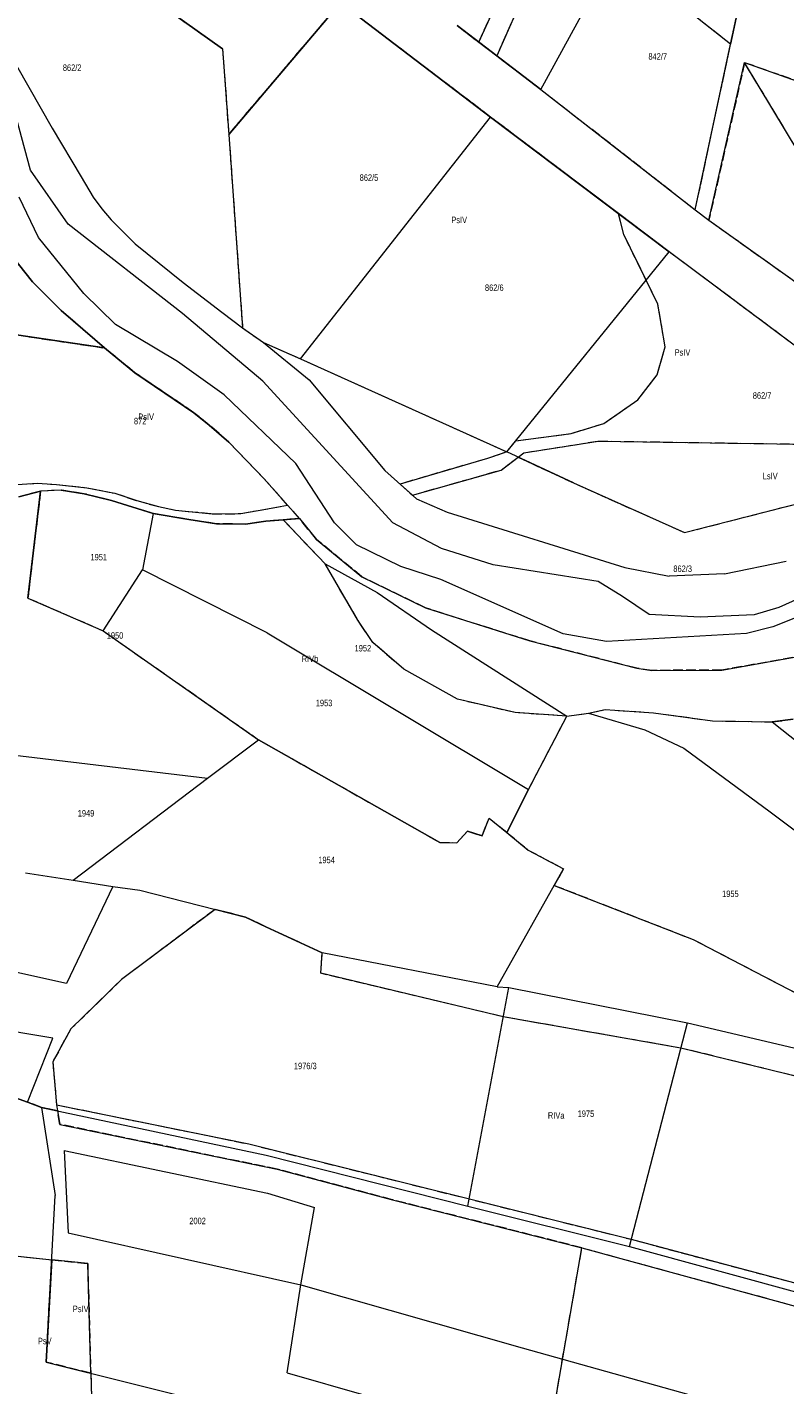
# Model space of a CAD drawing. Header units: metres. Extents: x 7496145 to 7500200, y 5498500 to 5502080.
# Tile 159 of 202: x 7499240 to 7499415, y 5499996 to 5500310. Entities that reach past the tile are written whole.
import ezdxf
from ezdxf.enums import TextEntityAlignment as Align

# ---------------------------------------------------------------- set-up
doc = ezdxf.new("R2010")
doc.units = ezdxf.units.M
doc.header["$MEASUREMENT"] = 0
for name, pattern in [('2.25_0.75', [3, 2.25, -0.75]), ('219-1000', [0]), ('egug-1000', [0])]:
    doc.linetypes.add(name, pattern=pattern)
for name, color, linetype in [('209-oznaczenie konturu klasyfikacyjnego', 7, 'CONTINUOUS'), ('211-numer działki ewidencyjnej', 7, 'CONTINUOUS'), ('217-kontur klasyfikacyjny', 7, 'CONTINUOUS'), ('218-kontur użytku gruntowego', 7, 'CONTINUOUS'), ('219-działka ewidencyjna', 7, 'CONTINUOUS')]:
    doc.layers.add(name, color=color, linetype=linetype)
doc.styles.get("Standard").update_dxf_attribs({"font": 'Working1250', "width": 0.75})

msp = doc.modelspace()

# ---------------------------------------------------------------- linework, layer by layer
at = {"layer": '217-kontur klasyfikacyjny', "color": 3, "linetype": '2.25_0.75', "lineweight": 18, "flags": 128}
for points in [[(7499208.57, 5500359.47), (7499285.04, 5500305.16)], [(7499402.54, 5500306.22), (7499356.41, 5500342.63)], [(7499344.32, 5500306.71), (7499356.71, 5500333.8)], [(7499402.54, 5500306.22), (7499408.39, 5500333.62)], [(7499355.47, 5500319.45), (7499348.49, 5500303.53)], [(7499286.51, 5500285.37), (7499312.31, 5500315.76)], [(7499347, 5500289.39), (7499312.31, 5500315.76)], [(7499339.32, 5500310.52), (7499344.32, 5500306.71)], [(7499394.37, 5500267.95), (7499402.54, 5500306.22)], [(7499285.04, 5500305.16), (7499286.51, 5500285.37)], [(7499348.49, 5500303.53), (7499358.68, 5500295.76)], [(7499405.78, 5500301.97), (7499397.53, 5500265.51)], [(7499450.45, 5500227.85), (7499405.78, 5500301.97)], [(7499427.76, 5500294.2), (7499405.78, 5500301.97)], [(7499358.68, 5500295.76), (7499394.37, 5500267.95)], [(7499376.59, 5500267.07), (7499347, 5500289.39)], [(7499286.51, 5500285.37), (7499289.68, 5500240.61)], [(7499377.84, 5500262.22), (7499376.59, 5500267.07)], [(7499388.36, 5500258.19), (7499376.59, 5500267.07)], [(7499397.53, 5500265.51), (7499450.45, 5500227.85)], [(7499385.71, 5500246.15), (7499377.84, 5500262.22)], [(7499241.1, 5500251.31), (7499234.93, 5500259.07)], [(7499441, 5500218.92), (7499388.36, 5500258.19)], [(7499247.77, 5500244.62), (7499241.1, 5500251.31)], [(7499387.42, 5500236.27), (7499385.71, 5500246.15)], [(7499257.79, 5500235.99), (7499247.77, 5500244.62)], [(7499289.68, 5500240.61), (7499294.55, 5500237.23)], [(7499237.38, 5500239.01), (7499257.79, 5500235.99)], [(7499294.55, 5500237.23), (7499303.11, 5500233.48)], [(7499264.79, 5500230.27), (7499257.79, 5500235.99)], [(7499303.11, 5500233.48), (7499350.77, 5500211.94)], [(7499385.58, 5500229.81), (7499387.42, 5500236.27)], [(7499278.44, 5500221.02), (7499264.79, 5500230.27)], [(7499381.1, 5500224.01), (7499385.58, 5500229.81)], [(7499373.19, 5500218.55), (7499381.1, 5500224.01)], [(7499281.96, 5500218.16), (7499278.44, 5500221.02)], [(7499286.54, 5500214.24), (7499281.96, 5500218.16)], [(7499365.67, 5500216.2), (7499373.19, 5500218.55)], [(7499352.87, 5500214.53), (7499365.67, 5500216.2)], [(7499294.63, 5500205.82), (7499286.54, 5500214.24)], [(7499350.77, 5500211.94), (7499346.35, 5500210.47)], [(7499350.77, 5500211.94), (7499352.87, 5500214.53)], [(7499353.39, 5500210.73), (7499354.75, 5500211.76)], [(7499354.75, 5500211.76), (7499371.92, 5500214.47)], [(7499371.92, 5500214.47), (7499444.36, 5500213.36)], [(7499391.89, 5500193.3), (7499464.56, 5500211.9)], [(7499346.35, 5500210.47), (7499326.1, 5500204.51)], [(7499349.47, 5500207.77), (7499353.39, 5500210.73)], [(7499353.39, 5500210.73), (7499366.18, 5500204.81)], [(7499300.1, 5500199.63), (7499294.63, 5500205.82)], [(7499328.96, 5500201.96), (7499349.47, 5500207.77)], [(7499237.55, 5500204.4), (7499242.29, 5500204.73)], [(7499242.97, 5500202.88), (7499237.94, 5500201.57)], [(7499242.97, 5500202.88), (7499240.05, 5500178.17)], [(7499242.29, 5500204.73), (7499246.68, 5500204.41)], [(7499247.76, 5500203.13), (7499242.97, 5500202.88)], [(7499246.68, 5500204.41), (7499253.65, 5500203.66)], [(7499253.08, 5500202.29), (7499247.76, 5500203.13)], [(7499259.41, 5500200.69), (7499253.08, 5500202.29)], [(7499253.65, 5500203.66), (7499260.14, 5500202.4)], [(7499260.14, 5500202.4), (7499265.22, 5500200.7)], [(7499326.1, 5500204.51), (7499328.96, 5500201.96)], [(7499366.18, 5500204.81), (7499391.89, 5500193.3)], [(7499268.98, 5500197.72), (7499259.41, 5500200.69)], [(7499265.22, 5500200.7), (7499270.23, 5500199.31)], [(7499270.23, 5500199.31), (7499274.15, 5500198.51)], [(7499293.31, 5500198.43), (7499300.1, 5500199.63)], [(7499302.86, 5500196.56), (7499300.1, 5500199.63)], [(7499277.25, 5500196.3), (7499268.98, 5500197.72)], [(7499274.15, 5500198.51), (7499282.68, 5500197.66)], [(7499283.63, 5500195.35), (7499277.25, 5500196.3)], [(7499282.68, 5500197.66), (7499289.25, 5500197.68)], [(7499289.25, 5500197.68), (7499293.31, 5500198.43)], [(7499295.1, 5500195.97), (7499290.37, 5500195.25)], [(7499299.1, 5500196.27), (7499295.1, 5500195.97)], [(7499302.86, 5500196.56), (7499299.1, 5500196.27)], [(7499308.77, 5500186.05), (7499299.1, 5500196.27)], [(7499306.78, 5500191.71), (7499302.86, 5500196.56)], [(7499290.37, 5500195.25), (7499283.63, 5500195.35)], [(7499317.29, 5500183.07), (7499306.78, 5500191.71)], [(7499316.36, 5500173.04), (7499308.77, 5500186.05)], [(7499331.97, 5500175.88), (7499317.29, 5500183.07)], [(7499240.05, 5500178.17), (7499257.43, 5500170.6)], [(7499356.11, 5500168.26), (7499331.97, 5500175.88)], [(7499319.8, 5500167.87), (7499316.36, 5500173.04)], [(7499257.43, 5500170.6), (7499293.39, 5500145.42)], [(7499326.98, 5500161.73), (7499319.8, 5500167.87)], [(7499380.84, 5500161.93), (7499356.11, 5500168.26)], [(7499419.88, 5500164.94), (7499400.53, 5500161.51)], [(7499339.39, 5500154.76), (7499326.98, 5500161.73)], [(7499384.35, 5500161.44), (7499380.84, 5500161.93)], [(7499400.53, 5500161.51), (7499384.35, 5500161.44)], [(7499352.75, 5500151.67), (7499339.39, 5500154.76)], [(7499369.69, 5500151.54), (7499373.55, 5500152.39)], [(7499373.55, 5500152.39), (7499384.75, 5500151.66)], [(7499364.69, 5500150.88), (7499352.75, 5500151.67)], [(7499355.81, 5500133.92), (7499364.69, 5500150.88)], [(7499364.69, 5500150.88), (7499369.69, 5500151.54)], [(7499384.75, 5500151.66), (7499398.39, 5500149.78)], [(7499398.39, 5500149.78), (7499412.12, 5500149.53)], [(7499412.12, 5500149.53), (7499416.97, 5500150.14)], [(7499293.39, 5500145.42), (7499335.31, 5500121.64)], [(7499350.83, 5500123.98), (7499355.81, 5500133.92)], [(7499345.07, 5500123.15), (7499346.68, 5500127.26)], [(7499346.68, 5500127.26), (7499350.83, 5500123.98)], [(7499339.27, 5500121.6), (7499341.69, 5500124.3)], [(7499341.69, 5500124.3), (7499345.07, 5500123.15)], [(7499350.83, 5500123.98), (7499355.76, 5500119.91)], [(7499335.31, 5500121.64), (7499339.27, 5500121.6)], [(7499355.76, 5500119.91), (7499363.91, 5500115.52)], [(7499363.91, 5500115.52), (7499361.78, 5500111.74)], [(7499361.78, 5500111.74), (7499393.86, 5500099.23)], [(7499283.33, 5500106.19), (7499261.72, 5500089.98)], [(7499290.4, 5500104.39), (7499283.33, 5500106.19)], [(7499295.06, 5500102.14), (7499290.4, 5500104.39)], [(7499308.11, 5500096.14), (7499295.06, 5500102.14)], [(7499393.86, 5500099.23), (7499421.1, 5500085.02)], [(7499307.76, 5500091.4), (7499308.11, 5500096.14)], [(7499261.72, 5500089.98), (7499250, 5500078.53)], [(7499349.96, 5500081.32), (7499307.76, 5500091.4)], [(7499391.03, 5500074.12), (7499349.96, 5500081.32)], [(7499250, 5500078.53), (7499245.79, 5500070.94)], [(7499450.96, 5500059.44), (7499391.03, 5500074.12)], [(7499245.79, 5500070.94), (7499246.69, 5500061)], [(7499239.94, 5500061.63), (7499228.12, 5500065.83)], [(7499243.19, 5500060.39), (7499239.94, 5500061.63)], [(7499246.69, 5500061), (7499291.1, 5500051.95)], [(7499246.69, 5500061), (7499246.92, 5500059.6)], [(7499246.92, 5500059.6), (7499243.19, 5500060.39)], [(7499247.42, 5500056.48), (7499246.92, 5500059.6)], [(7499297.7, 5500046.12), (7499247.42, 5500056.48)], [(7499291.1, 5500051.95), (7499379.58, 5500029.9)], [(7499324.36, 5500039.03), (7499297.7, 5500046.12)], [(7499368.14, 5500027.95), (7499324.36, 5500039.03)], [(7499379.58, 5500029.9), (7499463.91, 5500007.39)], [(7499227.79, 5500027.07), (7499245.56, 5500025.18)], [(7499350.76, 5499927.52), (7499368.14, 5500027.95)], [(7499368.14, 5500027.95), (7499482.6, 5499996.67)], [(7499244.27, 5500001.51), (7499245.56, 5500025.18)], [(7499245.56, 5500025.18), (7499253.87, 5500024.29)], [(7499253.87, 5500024.29), (7499254.6, 5499998.94)], [(7499254.6, 5499998.94), (7499244.27, 5500001.51)], [(7499254.6, 5499998.94), (7499255.09, 5499982.18)]]:
    msp.add_lwpolyline(points, dxfattribs=at)
at = {"layer": '218-kontur użytku gruntowego', "color": 3, "linetype": 'egug-1000', "lineweight": 18, "flags": 128}
for points in [[(7499208.57, 5500359.47), (7499285.04, 5500305.16)], [(7499402.54, 5500306.22), (7499356.41, 5500342.63)], [(7499344.32, 5500306.71), (7499356.71, 5500333.8)], [(7499408.39, 5500333.62), (7499402.54, 5500306.22)], [(7499355.47, 5500319.45), (7499348.49, 5500303.53)], [(7499312.31, 5500315.76), (7499286.51, 5500285.37)], [(7499347, 5500289.39), (7499312.31, 5500315.76)], [(7499339.32, 5500310.52), (7499344.32, 5500306.71)], [(7499344.32, 5500306.71), (7499348.49, 5500303.53)], [(7499394.37, 5500267.95), (7499402.54, 5500306.22)], [(7499285.04, 5500305.16), (7499286.51, 5500285.37)], [(7499348.49, 5500303.53), (7499358.68, 5500295.76)], [(7499397.53, 5500265.51), (7499405.78, 5500301.97)], [(7499405.78, 5500301.97), (7499427.76, 5500294.2)], [(7499450.45, 5500227.85), (7499405.78, 5500301.97)], [(7499240.63, 5500277.08), (7499236.2, 5500293.66)], [(7499358.68, 5500295.76), (7499394.37, 5500267.95)], [(7499376.59, 5500267.07), (7499347, 5500289.39)], [(7499286.51, 5500285.37), (7499289.68, 5500240.61)], [(7499249.39, 5500264.59), (7499240.63, 5500277.08)], [(7499242.47, 5500261.52), (7499238.01, 5500270.85)], [(7499377.84, 5500262.22), (7499376.59, 5500267.07)], [(7499388.36, 5500258.19), (7499376.59, 5500267.07)], [(7499394.37, 5500267.95), (7499397.53, 5500265.51)], [(7499397.53, 5500265.51), (7499450.45, 5500227.85)], [(7499275.8, 5500243.99), (7499249.39, 5500264.59)], [(7499385.71, 5500246.15), (7499377.84, 5500262.22)], [(7499241.1, 5500251.31), (7499234.93, 5500259.07)], [(7499252.95, 5500248.62), (7499242.47, 5500261.52)], [(7499441, 5500218.92), (7499388.36, 5500258.19)], [(7499247.77, 5500244.62), (7499241.1, 5500251.31)], [(7499260.27, 5500241.38), (7499252.95, 5500248.62)], [(7499387.42, 5500236.27), (7499385.71, 5500246.15)], [(7499257.79, 5500235.99), (7499247.77, 5500244.62)], [(7499294.34, 5500228.32), (7499275.8, 5500243.99)], [(7499274.61, 5500232.89), (7499260.27, 5500241.38)], [(7499289.68, 5500240.61), (7499294.55, 5500237.23)], [(7499257.79, 5500235.99), (7499237.38, 5500239.01)], [(7499294.55, 5500237.23), (7499303.11, 5500233.48)], [(7499264.79, 5500230.27), (7499257.79, 5500235.99)], [(7499303.11, 5500233.48), (7499350.77, 5500211.94)], [(7499385.58, 5500229.81), (7499387.42, 5500236.27)], [(7499285.41, 5500225.16), (7499274.61, 5500232.89)], [(7499278.44, 5500221.02), (7499264.79, 5500230.27)], [(7499324.4, 5500195.55), (7499294.34, 5500228.32)], [(7499381.1, 5500224.01), (7499385.58, 5500229.81)], [(7499301.97, 5500209.24), (7499285.41, 5500225.16)], [(7499373.19, 5500218.55), (7499381.1, 5500224.01)], [(7499281.96, 5500218.16), (7499278.44, 5500221.02)], [(7499286.54, 5500214.24), (7499281.96, 5500218.16)], [(7499365.67, 5500216.2), (7499373.19, 5500218.55)], [(7499352.87, 5500214.53), (7499365.67, 5500216.2)], [(7499294.63, 5500205.82), (7499286.54, 5500214.24)], [(7499350.77, 5500211.94), (7499346.35, 5500210.47)], [(7499350.77, 5500211.94), (7499352.87, 5500214.53)], [(7499353.39, 5500210.73), (7499354.75, 5500211.76)], [(7499354.75, 5500211.76), (7499371.92, 5500214.47)], [(7499371.92, 5500214.47), (7499444.36, 5500213.36)], [(7499391.89, 5500193.3), (7499464.56, 5500211.9)], [(7499310.94, 5500195.58), (7499301.97, 5500209.24)], [(7499346.35, 5500210.47), (7499326.1, 5500204.51)], [(7499349.47, 5500207.77), (7499353.39, 5500210.73)], [(7499353.39, 5500210.73), (7499366.18, 5500204.81)], [(7499300.1, 5500199.63), (7499294.63, 5500205.82)], [(7499328.96, 5500201.96), (7499349.47, 5500207.77)], [(7499237.55, 5500204.4), (7499242.29, 5500204.73)], [(7499242.97, 5500202.88), (7499237.94, 5500201.57)], [(7499242.97, 5500202.88), (7499240.05, 5500178.17)], [(7499242.29, 5500204.73), (7499246.68, 5500204.41)], [(7499247.76, 5500203.13), (7499242.97, 5500202.88)], [(7499246.68, 5500204.41), (7499253.65, 5500203.66)], [(7499253.08, 5500202.29), (7499247.76, 5500203.13)], [(7499259.41, 5500200.69), (7499253.08, 5500202.29)], [(7499253.65, 5500203.66), (7499260.14, 5500202.4)], [(7499260.14, 5500202.4), (7499265.22, 5500200.7)], [(7499326.1, 5500204.51), (7499328.96, 5500201.96)], [(7499366.18, 5500204.81), (7499391.89, 5500193.3)], [(7499268.98, 5500197.72), (7499259.41, 5500200.69)], [(7499265.22, 5500200.7), (7499270.23, 5500199.31)], [(7499270.23, 5500199.31), (7499274.15, 5500198.51)], [(7499293.31, 5500198.43), (7499300.1, 5500199.63)], [(7499300.1, 5500199.63), (7499302.86, 5500196.56)], [(7499277.25, 5500196.3), (7499268.98, 5500197.72)], [(7499274.15, 5500198.51), (7499282.68, 5500197.66)], [(7499283.63, 5500195.35), (7499277.25, 5500196.3)], [(7499282.68, 5500197.66), (7499289.25, 5500197.68)], [(7499289.25, 5500197.68), (7499293.31, 5500198.43)], [(7499295.1, 5500195.97), (7499290.37, 5500195.25)], [(7499299.1, 5500196.27), (7499295.1, 5500195.97)], [(7499302.86, 5500196.56), (7499299.1, 5500196.27)], [(7499308.77, 5500186.05), (7499299.1, 5500196.27)], [(7499302.86, 5500196.56), (7499306.78, 5500191.71)], [(7499290.37, 5500195.25), (7499283.63, 5500195.35)], [(7499316.06, 5500190.5), (7499310.94, 5500195.58)], [(7499335.71, 5500189.62), (7499324.4, 5500195.55)], [(7499306.78, 5500191.71), (7499317.29, 5500183.07)], [(7499326.27, 5500185.47), (7499316.06, 5500190.5)], [(7499347.64, 5500185.82), (7499335.71, 5500189.62)], [(7499316.36, 5500173.04), (7499308.77, 5500186.05)], [(7499335.52, 5500182.48), (7499326.27, 5500185.47)], [(7499371.92, 5500181.96), (7499347.64, 5500185.82)], [(7499436.7, 5500186.29), (7499413.7, 5500175.98)], [(7499317.29, 5500183.07), (7499331.97, 5500175.88)], [(7499363.81, 5500169.86), (7499335.52, 5500182.48)], [(7499377.56, 5500178.54), (7499371.92, 5500181.96)], [(7499240.05, 5500178.17), (7499257.43, 5500170.6)], [(7499383.7, 5500174.4), (7499377.56, 5500178.54)], [(7499331.97, 5500175.88), (7499356.11, 5500168.26)], [(7499395.49, 5500173.71), (7499383.7, 5500174.4)], [(7499407.98, 5500174.26), (7499395.49, 5500173.71)], [(7499413.7, 5500175.98), (7499407.98, 5500174.26)], [(7499424.08, 5500176.19), (7499412.28, 5500171.5)], [(7499319.8, 5500167.87), (7499316.36, 5500173.04)], [(7499412.28, 5500171.5), (7499406.2, 5500169.98)], [(7499257.43, 5500170.6), (7499293.39, 5500145.42)], [(7499326.98, 5500161.73), (7499319.8, 5500167.87)], [(7499356.11, 5500168.26), (7499380.84, 5500161.93)], [(7499373.81, 5500168.13), (7499363.81, 5500169.86)], [(7499406.2, 5500169.98), (7499373.81, 5500168.13)], [(7499400.53, 5500161.51), (7499419.88, 5500164.94)], [(7499339.39, 5500154.76), (7499326.98, 5500161.73)], [(7499380.84, 5500161.93), (7499384.35, 5500161.44)], [(7499384.35, 5500161.44), (7499400.53, 5500161.51)], [(7499352.75, 5500151.67), (7499339.39, 5500154.76)], [(7499369.69, 5500151.54), (7499373.55, 5500152.39)], [(7499373.55, 5500152.39), (7499384.75, 5500151.66)], [(7499364.69, 5500150.88), (7499352.75, 5500151.67)], [(7499355.81, 5500133.92), (7499364.69, 5500150.88)], [(7499364.69, 5500150.88), (7499369.69, 5500151.54)], [(7499384.75, 5500151.66), (7499398.39, 5500149.78)], [(7499398.39, 5500149.78), (7499412.12, 5500149.53)], [(7499412.12, 5500149.53), (7499416.97, 5500150.14)], [(7499293.39, 5500145.42), (7499335.31, 5500121.64)], [(7499350.83, 5500123.98), (7499355.81, 5500133.92)], [(7499345.07, 5500123.15), (7499346.68, 5500127.26)], [(7499346.68, 5500127.26), (7499350.83, 5500123.98)], [(7499339.27, 5500121.6), (7499341.69, 5500124.3)], [(7499341.69, 5500124.3), (7499345.07, 5500123.15)], [(7499350.83, 5500123.98), (7499355.76, 5500119.91)], [(7499335.31, 5500121.64), (7499339.27, 5500121.6)], [(7499355.76, 5500119.91), (7499363.91, 5500115.52)], [(7499363.91, 5500115.52), (7499361.78, 5500111.74)], [(7499361.78, 5500111.74), (7499393.86, 5500099.23)], [(7499283.33, 5500106.19), (7499261.72, 5500089.98)], [(7499290.4, 5500104.39), (7499283.33, 5500106.19)], [(7499295.06, 5500102.14), (7499290.4, 5500104.39)], [(7499308.11, 5500096.14), (7499295.06, 5500102.14)], [(7499393.86, 5500099.23), (7499421.1, 5500085.02)], [(7499307.76, 5500091.4), (7499308.11, 5500096.14)], [(7499261.72, 5500089.98), (7499250, 5500078.53)], [(7499349.96, 5500081.32), (7499307.76, 5500091.4)], [(7499391.03, 5500074.12), (7499349.96, 5500081.32)], [(7499250, 5500078.53), (7499245.79, 5500070.94)], [(7499450.96, 5500059.44), (7499391.03, 5500074.12)], [(7499245.79, 5500070.94), (7499246.69, 5500061)], [(7499239.94, 5500061.63), (7499228.12, 5500065.83)], [(7499243.19, 5500060.39), (7499239.94, 5500061.63)], [(7499246.69, 5500061), (7499291.1, 5500051.95)], [(7499246.69, 5500061), (7499246.92, 5500059.6)], [(7499246.92, 5500059.6), (7499243.19, 5500060.39)], [(7499246.92, 5500059.6), (7499247.42, 5500056.48)], [(7499247.42, 5500056.48), (7499297.7, 5500046.12)], [(7499291.1, 5500051.95), (7499379.58, 5500029.9)], [(7499297.7, 5500046.12), (7499324.36, 5500039.03)], [(7499324.36, 5500039.03), (7499368.14, 5500027.95)], [(7499379.58, 5500029.9), (7499463.91, 5500007.39)], [(7499227.79, 5500027.07), (7499245.56, 5500025.18)], [(7499350.76, 5499927.52), (7499368.14, 5500027.95)], [(7499368.14, 5500027.95), (7499482.6, 5499996.67)], [(7499245.56, 5500025.18), (7499244.27, 5500001.51)], [(7499253.87, 5500024.29), (7499245.56, 5500025.18)], [(7499254.6, 5499998.94), (7499253.87, 5500024.29)], [(7499244.27, 5500001.51), (7499254.6, 5499998.94)], [(7499254.6, 5499998.94), (7499255.09, 5499982.18)]]:
    msp.add_lwpolyline(points, dxfattribs=at)
at = {"layer": '219-działka ewidencyjna', "color": 3, "linetype": '219-1000', "lineweight": 18, "flags": 128}
for points in [[(7499285.04, 5500305.16), (7499208.57, 5500359.47)], [(7499358.68, 5500295.76), (7499383.04, 5500340.33)], [(7499394.37, 5500267.95), (7499408.39, 5500333.62)], [(7499286.51, 5500285.37), (7499312.31, 5500315.76)], [(7499312.31, 5500315.76), (7499347, 5500289.39)], [(7499358.68, 5500295.76), (7499339.32, 5500310.52)], [(7499234.84, 5500305.79), (7499245.67, 5500286.83)], [(7499285.04, 5500305.16), (7499286.51, 5500285.37)], [(7499397.53, 5500265.51), (7499405.78, 5500301.97)], [(7499405.78, 5500301.97), (7499467.53, 5500280.14)], [(7499358.68, 5500295.76), (7499394.37, 5500267.95)], [(7499245.67, 5500286.83), (7499252.33, 5500275.55)], [(7499303.11, 5500233.48), (7499347, 5500289.39)], [(7499347, 5500289.39), (7499388.36, 5500258.19)], [(7499286.51, 5500285.37), (7499289.68, 5500240.61)], [(7499252.33, 5500275.55), (7499255.12, 5500270.84)], [(7499255.12, 5500270.84), (7499257.15, 5500268.14)], [(7499257.15, 5500268.14), (7499259.27, 5500265.59)], [(7499259.27, 5500265.59), (7499264.87, 5500260.06)], [(7499394.37, 5500267.95), (7499397.53, 5500265.51)], [(7499397.53, 5500265.51), (7499450.45, 5500227.85)], [(7499234.93, 5500259.07), (7499241.1, 5500251.31)], [(7499264.87, 5500260.06), (7499275.99, 5500251.14)], [(7499350.77, 5500211.94), (7499388.36, 5500258.19)], [(7499441, 5500218.92), (7499388.36, 5500258.19)], [(7499241.1, 5500251.31), (7499247.77, 5500244.62)], [(7499275.99, 5500251.14), (7499284.91, 5500244.23)], [(7499247.77, 5500244.62), (7499257.79, 5500235.99)], [(7499284.91, 5500244.23), (7499289.68, 5500240.61)], [(7499289.68, 5500240.61), (7499294.55, 5500237.23)], [(7499237.38, 5500239.01), (7499257.79, 5500235.99)], [(7499294.55, 5500237.23), (7499305.06, 5500228.64)], [(7499294.55, 5500237.23), (7499303.11, 5500233.48)], [(7499257.79, 5500235.99), (7499264.79, 5500230.27)], [(7499303.11, 5500233.48), (7499350.77, 5500211.94)], [(7499264.79, 5500230.27), (7499278.44, 5500221.02)], [(7499305.06, 5500228.64), (7499322.55, 5500207.66)], [(7499278.44, 5500221.02), (7499281.96, 5500218.16)], [(7499281.96, 5500218.16), (7499286.54, 5500214.24)], [(7499286.54, 5500214.24), (7499294.63, 5500205.82)], [(7499366.18, 5500204.81), (7499350.77, 5500211.94)], [(7499391.89, 5500193.3), (7499464.56, 5500211.9)], [(7499294.63, 5500205.82), (7499300.1, 5500199.63)], [(7499322.55, 5500207.66), (7499329.94, 5500201.09)], [(7499237.55, 5500204.4), (7499242.29, 5500204.73)], [(7499237.94, 5500201.57), (7499242.97, 5500202.88)], [(7499240.05, 5500178.17), (7499242.97, 5500202.88)], [(7499242.29, 5500204.73), (7499246.68, 5500204.41)], [(7499247.76, 5500203.13), (7499242.97, 5500202.88)], [(7499246.68, 5500204.41), (7499253.65, 5500203.66)], [(7499247.76, 5500203.13), (7499253.08, 5500202.29)], [(7499253.08, 5500202.29), (7499259.41, 5500200.69)], [(7499253.65, 5500203.66), (7499260.14, 5500202.4)], [(7499260.14, 5500202.4), (7499265.22, 5500200.7)], [(7499366.18, 5500204.81), (7499391.89, 5500193.3)], [(7499259.41, 5500200.69), (7499268.98, 5500197.72)], [(7499265.22, 5500200.7), (7499270.23, 5500199.31)], [(7499270.23, 5500199.31), (7499274.15, 5500198.51)], [(7499293.31, 5500198.43), (7499300.1, 5500199.63)], [(7499302.86, 5500196.56), (7499300.1, 5500199.63)], [(7499329.94, 5500201.09), (7499336.98, 5500198)], [(7499268.98, 5500197.72), (7499266.51, 5500184.72)], [(7499268.98, 5500197.72), (7499277.25, 5500196.3)], [(7499274.15, 5500198.51), (7499282.68, 5500197.66)], [(7499277.25, 5500196.3), (7499283.63, 5500195.35)], [(7499282.68, 5500197.66), (7499289.25, 5500197.68)], [(7499289.25, 5500197.68), (7499293.31, 5500198.43)], [(7499290.37, 5500195.25), (7499295.1, 5500195.97)], [(7499295.1, 5500195.97), (7499299.1, 5500196.27)], [(7499299.1, 5500196.27), (7499302.86, 5500196.56)], [(7499299.1, 5500196.27), (7499308.77, 5500186.05)], [(7499302.86, 5500196.56), (7499306.78, 5500191.71)], [(7499336.98, 5500198), (7499378.12, 5500185.25)], [(7499283.63, 5500195.35), (7499290.37, 5500195.25)], [(7499306.78, 5500191.71), (7499317.29, 5500183.07)], [(7499401.12, 5500183.76), (7499415.41, 5500186.66)], [(7499257.43, 5500170.6), (7499266.51, 5500184.72)], [(7499295.36, 5500170.12), (7499266.51, 5500184.72)], [(7499308.77, 5500186.05), (7499320.78, 5500179.43)], [(7499378.12, 5500185.25), (7499388.36, 5500183.19)], [(7499401.12, 5500183.76), (7499388.36, 5500183.19)], [(7499317.29, 5500183.07), (7499331.97, 5500175.88)], [(7499240.05, 5500178.17), (7499257.43, 5500170.6)], [(7499320.78, 5500179.43), (7499333.39, 5500170.78)], [(7499331.97, 5500175.88), (7499356.11, 5500168.26)], [(7499333.39, 5500170.78), (7499364.69, 5500150.88)], [(7499257.43, 5500170.6), (7499293.39, 5500145.42)], [(7499295.36, 5500170.12), (7499355.81, 5500133.92)], [(7499356.11, 5500168.26), (7499380.84, 5500161.93)], [(7499400.53, 5500161.51), (7499419.88, 5500164.94)], [(7499380.84, 5500161.93), (7499384.35, 5500161.44)], [(7499384.35, 5500161.44), (7499400.53, 5500161.51)], [(7499369.69, 5500151.54), (7499373.55, 5500152.39)], [(7499373.55, 5500152.39), (7499384.75, 5500151.66)], [(7499355.81, 5500133.92), (7499364.69, 5500150.88)], [(7499364.69, 5500150.88), (7499369.69, 5500151.54)], [(7499369.69, 5500151.54), (7499382.71, 5500147.73)], [(7499384.75, 5500151.66), (7499398.39, 5500149.78)], [(7499398.39, 5500149.78), (7499412.12, 5500149.53)], [(7499416.97, 5500150.14), (7499412.12, 5500149.53)], [(7499412.12, 5500149.53), (7499457.85, 5500113.3)], [(7499382.71, 5500147.73), (7499391.71, 5500143.49)], [(7499226.03, 5500143.16), (7499281.57, 5500136.52)], [(7499281.57, 5500136.52), (7499293.39, 5500145.42)], [(7499335.31, 5500121.64), (7499293.39, 5500145.42)], [(7499391.71, 5500143.49), (7499411.69, 5500128.76)], [(7499250.49, 5500112.93), (7499281.57, 5500136.52)], [(7499355.81, 5500133.92), (7499350.83, 5500123.98)], [(7499345.07, 5500123.15), (7499346.68, 5500127.26)], [(7499346.68, 5500127.26), (7499350.83, 5500123.98)], [(7499411.69, 5500128.76), (7499448.46, 5500101.19)], [(7499339.27, 5500121.6), (7499341.69, 5500124.3)], [(7499345.07, 5500123.15), (7499341.69, 5500124.3)], [(7499350.83, 5500123.98), (7499355.76, 5500119.91)], [(7499335.31, 5500121.64), (7499339.27, 5500121.6)], [(7499355.76, 5500119.91), (7499363.91, 5500115.52)], [(7499239.47, 5500114.6), (7499250.49, 5500112.93)], [(7499348.59, 5500088.3), (7499363.91, 5500115.52)], [(7499259.68, 5500111.51), (7499248.99, 5500089.05)], [(7499250.49, 5500112.93), (7499259.68, 5500111.51)], [(7499259.68, 5500111.51), (7499265.93, 5500110.61)], [(7499265.93, 5500110.61), (7499290.4, 5500104.39)], [(7499248.99, 5500089.05), (7499189.74, 5500102.18)], [(7499290.4, 5500104.39), (7499295.06, 5500102.14)], [(7499295.06, 5500102.14), (7499308.11, 5500096.14)], [(7499348.59, 5500088.3), (7499308.11, 5500096.14)], [(7499341.79, 5500037.59), (7499351.23, 5500088.12)], [(7499348.59, 5500088.3), (7499351.23, 5500088.12)], [(7499351.23, 5500088.12), (7499392.54, 5500079.96)], [(7499241.2, 5500077.18), (7499191.28, 5500085.61)], [(7499379.15, 5500028.26), (7499392.54, 5500079.96)], [(7499392.54, 5500079.96), (7499449.6, 5500066.53)], [(7499245.81, 5500076.38), (7499241.2, 5500077.18)], [(7499239.94, 5500061.63), (7499245.81, 5500076.38)], [(7499228.12, 5500065.83), (7499239.94, 5500061.63)], [(7499239.94, 5500061.63), (7499243.19, 5500060.39)], [(7499243.19, 5500060.39), (7499295.16, 5500049.36)], [(7499243.19, 5500060.39), (7499246.37, 5500040.01)], [(7499248.43, 5500050.43), (7499249.35, 5500031.38)], [(7499248.43, 5500050.43), (7499295.43, 5500040.59)], [(7499295.16, 5500049.36), (7499341.79, 5500037.59)], [(7499244.27, 5500001.51), (7499246.37, 5500040.01)], [(7499295.43, 5500040.59), (7499306.3, 5500037.28)], [(7499303.18, 5500019.36), (7499306.3, 5500037.28)], [(7499341.79, 5500037.59), (7499379.15, 5500028.26)], [(7499249.35, 5500031.38), (7499303.18, 5500019.36)], [(7499379.15, 5500028.26), (7499461.85, 5500005.63)], [(7499300.02, 5499999.01), (7499303.18, 5500019.36)], [(7499303.18, 5500019.36), (7499354.37, 5500004.79)], [(7499354.37, 5500004.79), (7499417.94, 5499987.04)], [(7499244.27, 5500001.51), (7499283.91, 5499991.66)], [(7499300.02, 5499999.01), (7499318.28, 5499993.78)]]:
    msp.add_lwpolyline(points, dxfattribs=at)

# ---------------------------------------------------------------- texts
at = {"layer": '209-oznaczenie konturu klasyfikacyjnego', "color": 3, "linetype": 'Continuous', "lineweight": 18, "width": 0.79}
for s, p in [('PsIV', (7499337.97, 5500264.85)), ('PsIV', (7499389.6, 5500234.21)), ('PsIV', (7499265.57, 5500219.34)), ('LsIV', (7499409.98, 5500205.62)), ('RIVb', (7499303.37, 5500163.37)), ('RIVa', (7499360.29, 5500057.79)), ('PsIV', (7499250.44, 5500013.06)), ('PsV', (7499242.37, 5500005.63))]:
    msp.add_text(s, height=1.5, dxfattribs=at).set_placement(p)
at = {"layer": '211-numer działki ewidencyjnej', "color": 3, "linetype": 'Continuous', "lineweight": 18, "width": 0.79}
for s, p in [('842/7', (7499383.54, 5500304.14)), ('862/6', (7499345.74, 5500250.67)), ('862/7', (7499407.67, 5500225.75)), ('1976/3', (7499301.56, 5500070.73)), ('2002', (7499277.37, 5500034.9))]:
    msp.add_text(s, height=1.5, dxfattribs=at).set_placement(p, align=Align.TOP_LEFT)
for s, p in [('862/2', (7499248.13, 5500300.04)), ('862/5', (7499316.76, 5500274.62)), ('872', (7499264.57, 5500218.34)), ('1951', (7499254.52, 5500186.87)), ('862/3', (7499389.3, 5500184.19)), ('1950', (7499258.28, 5500168.77)), ('1952', (7499315.6, 5500165.82)), ('1953', (7499306.62, 5500153.16)), ('1949', (7499251.57, 5500127.65)), ('1954', (7499307.2, 5500116.86)), ('1955', (7499400.57, 5500109.04)), ('1975', (7499367.17, 5500058.19))]:
    msp.add_text(s, height=1.5, dxfattribs=at).set_placement(p)

doc.saveas('drawing.dxf')
